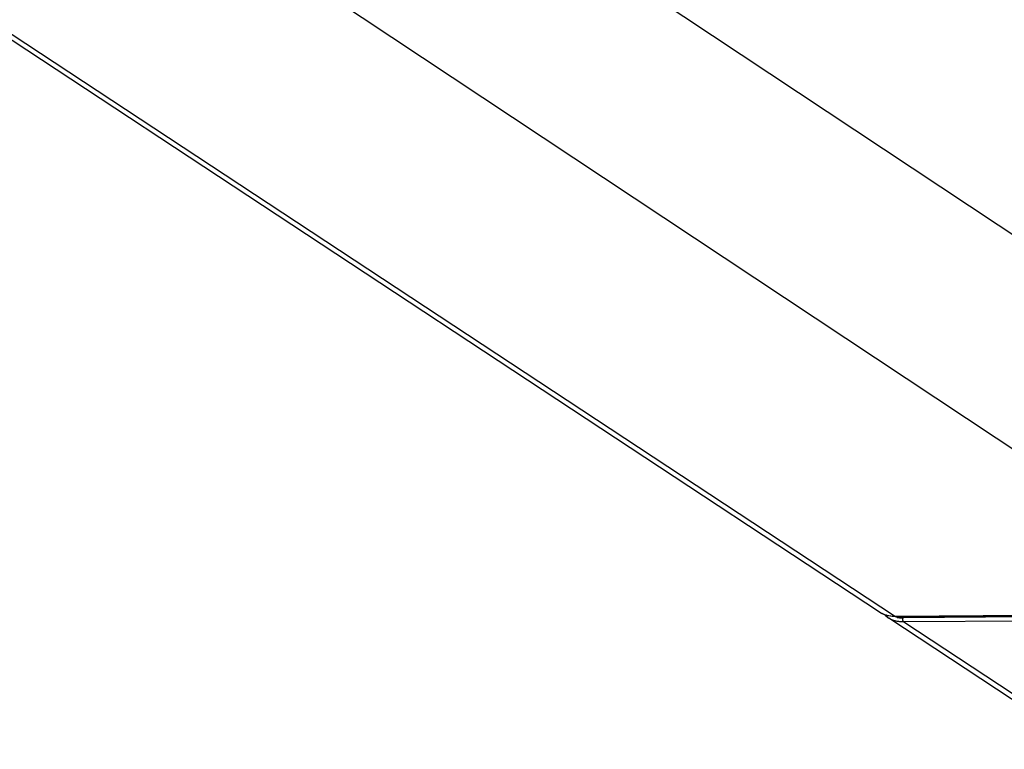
# Paper-space layout 'Sheet' of a CAD drawing. Header units: inches. Extents: x 0.2 to 10.8, y 0.2 to 8.3.
# Tile 112 of 256: x 5.545 to 5.985, y 0.983 to 1.309. Entities that reach past the tile are written whole.
import ezdxf

# ---------------------------------------------------------------- set-up
doc = ezdxf.new("R2010")
doc.units = ezdxf.units.IN
doc.header["$MEASUREMENT"] = 0
doc.layers.get('0').update_dxf_attribs({"lineweight": 5})

psp = doc.layouts.new('Sheet')

# ---------------------------------------------------------------- linework, layer by layer
at = {"color": 0, "linetype": 'ByBlock', "lineweight": -3}
for p, q in [((5.625129, 1.453841), (6.169031, 1.093241)), ((5.929288, 1.044399), (5.40105, 1.392361)), ((5.408517, 1.390191), (5.936052, 1.042692)), ((6.09909, 1.043865), (5.574912, 1.391389)), ((5.929312, 1.044383), (5.931258, 1.043387)), ((5.931258, 1.043387), (5.936769, 1.042475)), ((5.931445, 1.043356), (5.931626, 1.043047)), ((5.931626, 1.043047), (5.933052, 1.04192)), ((5.933057, 1.041917), (5.932976, 1.04197)), ((6.019177, 0.985187), (5.932976, 1.04197)), ((6.09909, 1.043865), (5.936052, 1.042692)), ((5.93677, 1.042475), (6.099808, 1.043648)), ((6.102484, 1.043256), (5.939469, 1.042083)), ((6.102752, 1.041437), (5.939737, 1.040264)), ((5.939737, 1.040264), (6.025954, 0.983472))]:
    psp.add_line(p, q, dxfattribs=at)
for points, knots in [([(5.930326, 1.043834), (5.930152, 1.043918), (5.929813, 1.044096), (5.929485, 1.044294), (5.929326, 1.044398)], [0, 0, 0, 0, 0.5034732, 1, 1, 1, 1]), ([(5.93299, 1.04296), (5.932519, 1.043053), (5.931609, 1.043286), (5.930736, 1.043634), (5.930326, 1.043834)], [0, 0, 0, 0, 0.512859, 1, 1, 1, 1]), ([(5.934427, 1.041209), (5.934187, 1.041311), (5.933719, 1.041532), (5.933271, 1.041792), (5.933055, 1.04193)], [0, 0, 0, 0, 0.5052712, 1, 1, 1, 1]), ([(5.936052, 1.042692), (5.935539, 1.042688), (5.934542, 1.042722), (5.933553, 1.042853), (5.933079, 1.042943)], [0, 0, 0, 0, 0.515472, 1, 1, 1, 1]), ([(5.936289, 1.040613), (5.935965, 1.040687), (5.935335, 1.040858), (5.934722, 1.041084), (5.934427, 1.041209)], [0, 0, 0, 0, 0.5092291, 1, 1, 1, 1]), ([(5.936768, 1.042477), (5.93664, 1.042478), (5.936388, 1.042517), (5.936156, 1.042623), (5.936052, 1.042692)], [0, 0, 0, 0, 0.5067729, 1, 1, 1, 1]), ([(5.936554, 1.042323), (5.936671, 1.042301), (5.936907, 1.042261), (5.937144, 1.042227), (5.937264, 1.042211)], [0, 0, 0, 0, 0.4961016, 1, 1, 1, 1]), ([(5.937264, 1.042211), (5.93762, 1.042165), (5.938355, 1.042097), (5.939092, 1.04208), (5.939469, 1.042082)], [0, 0, 0, 0, 0.4880868, 1, 1, 1, 1]), ([(5.939737, 1.040264), (5.939463, 1.040445), (5.939081, 1.041094), (5.939264, 1.041816), (5.939469, 1.042083)], [0, 0, 0, 0, 0.4937888, 1, 1, 1, 1]), ([(5.939737, 1.040264), (5.939138, 1.040261), (5.937979, 1.040309), (5.936832, 1.04049), (5.936289, 1.040613)], [0, 0, 0, 0, 0.5181101, 1, 1, 1, 1])]:
    psp.add_open_spline(points, degree=3, knots=knots, dxfattribs=at)

doc.saveas('drawing.dxf')
